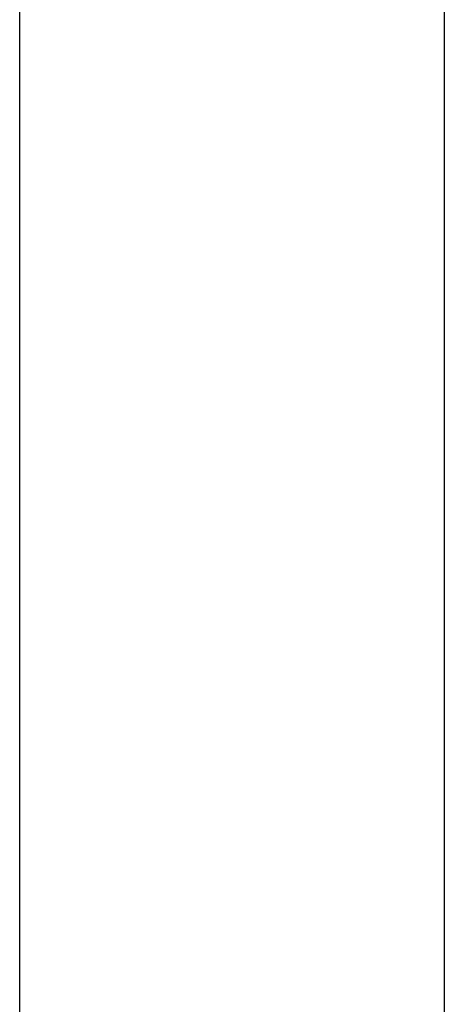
# Model space of a CAD drawing. Header units: millimetres. Extents: x -429 to 783, y -778 to 171.
# Tile 79 of 219: x 225.4 to 226.63, y -465.61 to -462.76. Entities that reach past the tile are written whole.
import ezdxf

# ---------------------------------------------------------------- set-up
doc = ezdxf.new("R2010")
doc.units = ezdxf.units.MM
doc.layers.get('0').update_dxf_attribs({"true_color": 0x000000})

msp = doc.modelspace()

# ---------------------------------------------------------------- linework, layer by layer
at = {"linetype": 'Continuous', "lineweight": -3}
msp.add_open_spline([(226.6274, -447.6641), (226.6274, -450.1443), (226.6274, -453.4057), (226.6274, -474.0063)], degree=3, dxfattribs=at)
msp.add_open_spline([(225.3983, -571.0835), (225.3983, -566.2475), (225.3983, -561.4114), (225.3983, -556.5754), (225.3983, -551.7394), (225.3983, -546.9034), (225.3983, -542.0673), (225.3983, -539.6493), (225.3983, -537.2313), (225.3983, -534.8133), (225.3983, -532.3953), (225.3983, -529.9773), (225.3983, -527.5593), (225.3983, -525.1413), (225.3983, -522.7233), (225.3983, -520.3052), (225.3983, -519.0962), (225.3983, -517.8872), (225.3983, -516.6782), (225.3983, -515.4692), (225.3983, -514.2602), (225.3983, -513.0512), (225.3983, -510.6332), (225.3983, -508.2152), (225.3983, -505.7972), (225.3983, -504.5882), (225.3983, -503.3792), (225.3983, -502.1701), (225.3983, -500.9611), (225.3983, -499.7521), (225.3983, -498.5431), (225.3983, -497.3341), (225.3983, -496.1251), (225.3983, -494.9161), (225.3983, -493.7071), (225.3983, -492.4981), (225.3983, -491.2891), (225.3983, -488.8711), (225.3983, -486.4531), (225.3983, -484.0351), (225.3983, -481.617), (225.3983, -479.199), (225.3983, -476.781), (225.3983, -474.363), (225.3983, -471.945), (225.3983, -469.527), (225.3983, -465.0737), (225.3983, -460.6204), (225.3983, -456.1671)], degree=3, knots=[914.853501, 914.853501, 914.853501, 914.853501, 1059.934198, 1059.934198, 1059.934198, 1205.01493, 1205.01493, 1205.01493, 1277.555296, 1277.555296, 1277.555296, 1350.095662, 1350.095662, 1350.095662, 1422.636027, 1422.636027, 1422.636027, 1458.90621, 1458.90621, 1458.90621, 1495.176393, 1495.176393, 1495.176393, 1567.71676, 1567.71676, 1567.71676, 1603.986943, 1603.986943, 1603.986943, 1640.257126, 1640.257126, 1640.257126, 1676.527309, 1676.527309, 1676.527309, 1712.797492, 1712.797492, 1712.797492, 1785.337858, 1785.337858, 1785.337858, 1857.878224, 1857.878224, 1857.878224, 1930.41859, 1930.41859, 1930.41859, 2064.017193, 2064.017193, 2064.017193, 2064.017193], dxfattribs=at)

doc.saveas('drawing.dxf')
